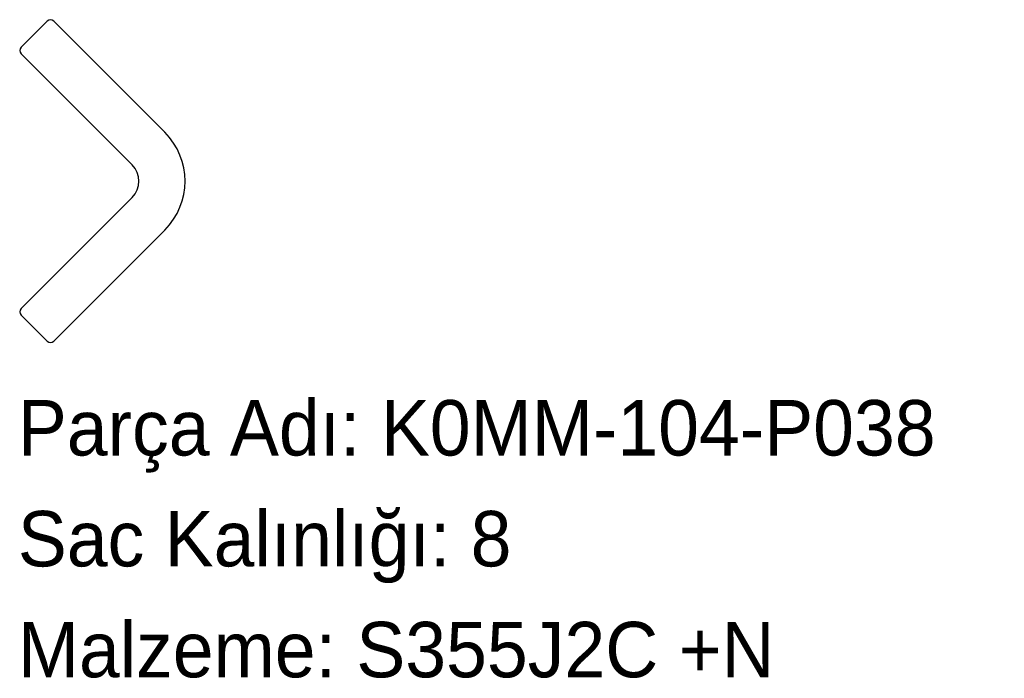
# Model space of a CAD drawing. Header units: millimetres. Extents: x 0 to 214, y -72 to 70.
import ezdxf

# ---------------------------------------------------------------- set-up
doc = ezdxf.new("R2010")
doc.units = ezdxf.units.MM
doc.linetypes.add('SLD-Katı', pattern=[0])
doc.linetypes.add('SLD-Sürekli', pattern=[0])
doc.layers.add('METIN', color=96, linetype='SLD-Katı')
doc.styles.add('SLDTEXTSTYLE0', font='ARIAL.TTF', dxfattribs={"width": 0.948, "bigfont": 'bigfont'})
doc.styles.add('SLDTEXTSTYLE1', font='ARIAL.TTF', dxfattribs={"width": 0.948})

msp = doc.modelspace()

# ---------------------------------------------------------------- linework, layer by layer
at = {"color": 7, "linetype": 'SLD-Sürekli', "lineweight": 25}
for p, q in [((6.35, 69.99), (0.69, 64.33)), ((31.81, 45.95), (7.76, 69.99)), ((0.69, 62.92), (24.73, 38.88)), ((24.73, 31.81), (0.69, 7.76)), ((7.76, 0.69), (31.81, 24.73)), ((0.69, 6.35), (6.35, 0.69))]:
    msp.add_line(p, q, dxfattribs=at)
for centre, radius, start, end in [((7.06, 69.28), 1, 45, 135), ((1.4, 63.63), 1, 135, 225), ((21.2, 35.34), 15, 315, 45), ((21.2, 35.34), 5, 315, 45), ((1.4, 7.06), 1, 135, 225), ((7.06, 1.4), 1, 225, 315)]:
    msp.add_arc(centre, radius, start, end, dxfattribs=at)

# ---------------------------------------------------------------- texts
at = {"layer": 'METIN', "char_height": 12, "attachment_point": 1}
for s, insert, style in [('Parça Adı: K0MM-104-P038', (0, -12.03), 'SLDTEXTSTYLE0'), ('Sac Kalınlığı: 8', (0, -36.03), 'SLDTEXTSTYLE0'), ('Malzeme: S355J2C +N', (0, -60.03), 'SLDTEXTSTYLE1')]:
    msp.add_mtext(s, dxfattribs=dict(at, insert=insert, style=style))

doc.saveas('drawing.dxf')
